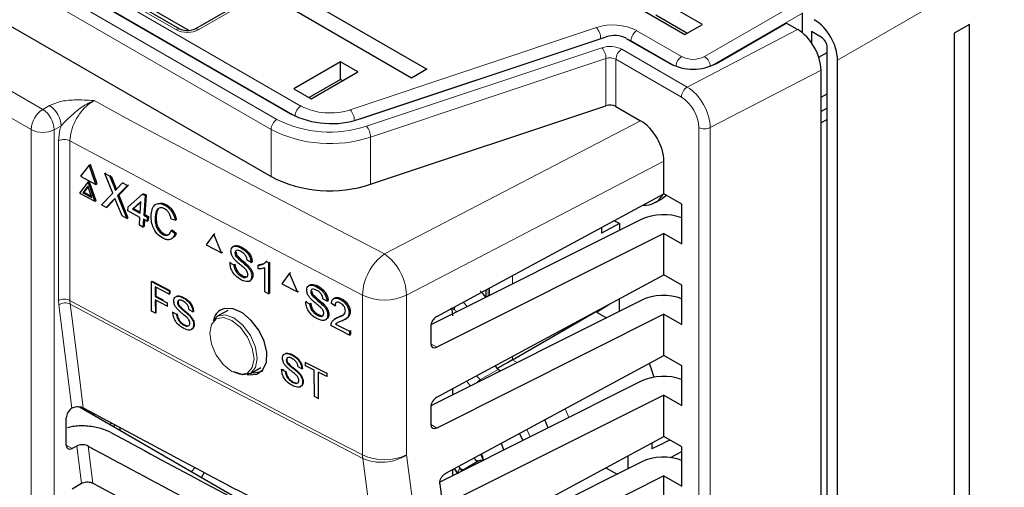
# Paper-space layout 'Blatt4' of a CAD drawing. Header units: millimetres. Extents: x 5 to 418, y 2 to 292.
# Tile 39 of 77: x 106 to 135, y 166 to 180. Entities that reach past the tile are written whole.
import ezdxf

# ---------------------------------------------------------------- set-up
doc = ezdxf.new("R2010")
doc.units = ezdxf.units.MM

psp = doc.layouts.new('Blatt4')

# ---------------------------------------------------------------- linework, layer by layer
at = {"color": 7, "linetype": 'Continuous', "lineweight": 25}
for p, q in [((80.945, 196.341), (113.793, 177.377)), ((80.468, 194.371), (113.21, 175.469)), ((110.446, 179.939), (87.995, 192.899)), ((110.731, 179.893), (88.769, 192.572)), ((116.554, 183.204), (110.897, 179.939)), ((114.043, 180.973), (117.932, 178.728)), ((117.464, 178.458), (113.575, 180.703)), ((126.29, 180.083), (124.875, 180.899)), ((124.345, 180.593), (125.759, 179.777)), ((129.321, 179.826), (129.33, 180.43)), ((125.822, 179.813), (124.875, 180.359)), ((125.759, 179.777), (126.29, 180.083)), ((126.714, 178.899), (128.835, 180.124)), ((129.179, 179.925), (128.835, 180.124)), ((134.386, 180.082), (133.926, 179.817)), ((134.386, 94.754), (134.386, 180.082)), ((129.896, 179.695), (129.595, 179.868)), ((129.595, 179.868), (129.595, 179.528)), ((133.926, 179.817), (133.926, 94.489)), ((115.906, 177.217), (123.376, 179.707)), ((123.98, 179.661), (125.3, 178.899)), ((129.818, 179.09), (130.073, 179.227)), ((130.073, 91.161), (130.073, 179.389)), ((115.312, 178.95), (113.898, 178.134)), ((115.842, 178.644), (115.312, 178.95)), ((115.312, 178.41), (115.312, 178.95)), ((130.391, 91.223), (130.391, 179.001)), ((114.428, 177.827), (115.842, 178.644)), ((117.932, 178.728), (117.464, 178.458)), ((129.887, 90.932), (129.887, 178.7)), ((115.312, 178.41), (114.365, 177.864)), ((115.374, 178.374), (115.312, 178.41)), ((113.898, 178.134), (114.428, 177.827)), ((129.887, 177.875), (130.073, 177.983)), ((116.227, 175.24), (123.366, 177.619)), ((123.668, 177.596), (124.415, 177.164)), ((130.073, 177.545), (129.887, 177.445)), ((130.073, 177.204), (129.887, 177.097)), ((125.123, 174.945), (125.123, 175.939)), ((107.695, 175.82), (107.432, 175.479)), ((107.695, 175.82), (107.729, 175.838)), ((107.898, 175.229), (107.695, 175.82)), ((107.932, 175.247), (107.729, 175.838)), ((107.662, 175.312), (107.4, 174.97)), ((107.432, 175.479), (107.898, 175.229)), ((107.662, 175.312), (107.696, 175.33)), ((107.865, 174.721), (107.662, 175.312)), ((107.899, 174.739), (107.696, 175.33)), ((108.17, 175.566), (108.203, 175.583)), ((108.41, 174.972), (108.17, 175.566)), ((108.17, 175.566), (108.313, 175.489)), ((108.313, 175.489), (108.346, 175.506)), ((108.313, 175.489), (108.445, 175.163)), ((108.356, 175.484), (108.479, 175.181)), ((108.706, 175.279), (108.738, 175.296)), ((107.654, 175.185), (107.499, 174.983)), ((107.499, 174.983), (107.533, 175.001)), ((107.66, 175.166), (107.533, 175.001)), ((107.533, 175.001), (107.759, 174.879)), ((107.774, 174.835), (107.654, 175.185)), ((107.898, 175.229), (107.932, 175.247)), ((108.543, 175.11), (108.706, 175.279)), ((108.851, 175.201), (108.554, 174.893)), ((108.872, 175.205), (108.588, 174.911)), ((108.706, 175.279), (108.851, 175.201)), ((108.851, 175.201), (108.884, 175.218)), ((107.4, 174.97), (107.865, 174.721)), ((107.499, 174.983), (107.774, 174.835)), ((107.865, 174.721), (107.899, 174.739)), ((108.064, 174.614), (108.41, 174.972)), ((108.43, 174.765), (108.21, 174.536)), ((108.464, 174.783), (108.243, 174.554)), ((108.479, 174.799), (108.464, 174.783)), ((108.689, 174.28), (108.505, 174.734)), ((108.554, 174.893), (108.588, 174.911)), ((108.554, 174.893), (108.832, 174.203)), ((108.588, 174.911), (108.866, 174.221)), ((108.872, 174.557), (109.31, 174.942)), ((109.262, 174.711), (109.005, 174.485)), ((109.261, 174.698), (109.039, 174.503)), ((109.239, 174.36), (109.262, 174.711)), ((109.31, 174.942), (109.344, 174.96)), ((109.31, 174.942), (109.386, 174.902)), ((109.386, 174.902), (109.347, 174.302)), ((109.362, 174.95), (109.419, 174.92)), ((109.419, 174.92), (109.381, 174.32)), ((109.386, 174.902), (109.419, 174.92)), ((118.236, 171.233), (125.123, 174.945)), ((124.866, 174.688), (125.079, 174.811)), ((125.668, 174.63), (125.123, 174.945)), ((108.21, 174.536), (108.064, 174.614)), ((108.21, 174.536), (108.243, 174.554)), ((108.864, 174.432), (108.872, 174.557)), ((109.231, 174.235), (108.864, 174.432)), ((109.005, 174.485), (109.039, 174.503)), ((109.005, 174.485), (109.239, 174.36)), ((109.039, 174.503), (109.241, 174.395)), ((109.992, 174.603), (110.026, 174.621)), ((125.668, 173.434), (125.668, 174.63)), ((108.832, 174.203), (108.689, 174.28)), ((108.832, 174.203), (108.866, 174.221)), ((109.216, 173.997), (109.231, 174.235)), ((109.339, 174.177), (109.324, 173.939)), ((109.447, 174.119), (109.339, 174.177)), ((109.347, 174.302), (109.381, 174.32)), ((109.347, 174.302), (109.455, 174.244)), ((109.371, 174.16), (109.358, 173.957)), ((109.381, 174.32), (109.489, 174.262)), ((109.455, 174.244), (109.447, 174.119)), ((109.447, 174.119), (109.481, 174.137)), ((109.455, 174.244), (109.489, 174.262)), ((109.489, 174.262), (109.481, 174.137)), ((109.691, 174.255), (109.725, 174.273)), ((110.299, 174.146), (110.178, 174.18)), ((110.299, 174.146), (110.332, 174.163)), ((124.454, 174.177), (118.057, 170.974)), ((123.773, 174.044), (123.618, 174.134)), ((109.324, 173.939), (109.216, 173.997)), ((109.324, 173.939), (109.358, 173.957)), ((110.178, 173.838), (110.212, 173.856)), ((110.178, 173.838), (110.295, 173.742)), ((110.212, 173.856), (110.329, 173.76)), ((123.773, 174.044), (123.234, 173.754)), ((123.234, 173.927), (123.234, 173.754)), ((123.773, 174.044), (123.773, 173.836)), ((109.926, 173.72), (109.96, 173.738)), ((110.295, 173.742), (110.329, 173.76)), ((111.475, 173.727), (111.24, 173.402)), ((111.475, 173.727), (111.508, 173.749)), ((111.709, 173.155), (111.475, 173.727)), ((125.123, 173.749), (118.236, 170.301)), ((125.123, 172.495), (125.123, 173.749)), ((125.123, 173.749), (125.668, 173.434)), ((111.24, 173.402), (111.709, 173.155)), ((112.084, 173.365), (112.048, 173.341)), ((112.288, 173.312), (112.32, 173.333)), ((111.709, 173.155), (111.742, 173.176)), ((112.113, 173.156), (112.145, 173.176)), ((112.143, 173.057), (112.176, 173.078)), ((112.603, 172.87), (112.483, 172.933)), ((113.056, 172.896), (113.09, 172.918)), ((111.96, 172.859), (111.993, 172.879)), ((111.96, 172.859), (112.08, 172.795)), ((112.08, 172.795), (112.112, 172.816)), ((112.477, 172.755), (112.51, 172.776)), ((112.603, 172.87), (112.636, 172.89)), ((112.821, 172.785), (112.854, 172.806)), ((112.821, 172.674), (112.821, 172.785)), ((112.855, 172.806), (112.99, 172.837)), ((113.017, 171.978), (113.017, 172.709)), ((113.056, 172.896), (113.126, 172.859)), ((113.126, 172.859), (113.16, 172.881)), ((113.126, 172.859), (113.126, 171.92)), ((113.16, 172.881), (113.16, 171.942)), ((109.582, 172.293), (109.599, 172.303)), ((109.599, 172.303), (110.139, 172.018)), ((112.311, 172.445), (112.343, 172.466)), ((112.556, 172.305), (112.593, 172.328)), ((112.625, 172.451), (112.658, 172.471)), ((113.77, 172.546), (113.534, 172.219)), ((113.77, 172.546), (113.803, 172.567)), ((114.007, 171.974), (113.77, 172.546)), ((118.236, 168.784), (125.123, 172.495)), ((125.668, 172.18), (125.123, 172.495)), ((109.584, 171.394), (109.582, 172.293)), ((109.582, 172.293), (110.122, 172.007)), ((110.122, 171.904), (109.697, 172.129)), ((109.697, 172.129), (109.697, 171.841)), ((109.714, 172.12), (109.714, 171.851)), ((110.122, 172.007), (110.139, 172.018)), ((110.122, 172.007), (110.122, 171.904)), ((110.139, 172.018), (110.139, 171.914)), ((113.534, 172.219), (114.007, 171.974)), ((114.383, 172.185), (114.346, 172.161)), ((114.588, 172.133), (114.62, 172.154)), ((119.718, 172.032), (119.718, 171.812)), ((125.668, 170.984), (125.668, 172.18)), ((109.697, 171.841), (109.714, 171.851)), ((109.697, 171.841), (110.061, 171.648)), ((110.061, 171.545), (109.698, 171.737)), ((109.698, 171.737), (109.699, 171.334)), ((109.714, 171.851), (109.936, 171.734)), ((109.715, 171.728), (109.716, 171.344)), ((110.122, 171.904), (110.139, 171.914)), ((110.538, 171.799), (110.555, 171.809)), ((113.126, 171.92), (113.017, 171.978)), ((113.126, 171.92), (113.16, 171.942)), ((114.007, 171.974), (114.039, 171.995)), ((114.412, 171.976), (114.444, 171.997)), ((114.443, 171.877), (114.475, 171.898)), ((114.905, 171.692), (114.785, 171.755)), ((114.905, 171.692), (114.938, 171.713)), ((115.136, 171.79), (115.099, 171.767)), ((115.311, 171.746), (115.344, 171.767)), ((124.454, 171.727), (118.057, 168.525)), ((123.773, 171.387), (123.773, 171.768)), ((110.061, 171.648), (110.078, 171.659)), ((110.061, 171.648), (110.061, 171.545)), ((110.061, 171.545), (110.078, 171.555)), ((110.372, 171.649), (110.389, 171.66)), ((110.401, 171.554), (110.418, 171.565)), ((110.839, 171.375), (110.725, 171.435)), ((111.895, 171.416), (111.583, 171.236)), ((114.258, 171.678), (114.291, 171.699)), ((114.258, 171.678), (114.379, 171.616)), ((114.379, 171.616), (114.411, 171.637)), ((114.779, 171.577), (114.811, 171.598)), ((115.147, 171.555), (115.037, 171.624)), ((115.147, 171.555), (115.179, 171.576)), ((120.529, 169.919), (123.168, 171.442)), ((123.078, 171.362), (123.481, 171.61)), ((109.699, 171.334), (109.584, 171.394)), ((109.699, 171.334), (109.716, 171.344)), ((110.227, 171.365), (110.244, 171.375)), ((110.227, 171.365), (110.342, 171.304)), ((110.342, 171.304), (110.358, 171.315)), ((110.72, 171.265), (110.737, 171.276)), ((110.839, 171.375), (110.856, 171.386)), ((111.456, 171.11), (111.583, 171.236)), ((114.611, 171.267), (114.643, 171.287)), ((114.859, 171.127), (114.895, 171.15)), ((114.927, 171.273), (114.96, 171.294)), ((115.165, 171.171), (115.128, 171.148)), ((115.235, 171.198), (115.267, 171.219)), ((115.268, 171.22), (115.413, 171.293)), ((115.463, 171.15), (115.5, 171.174)), ((115.574, 171.351), (115.608, 171.372)), ((125.123, 171.299), (118.236, 167.851)), ((123.078, 171.362), (123.378, 171.189)), ((125.123, 170.046), (125.123, 171.299)), ((125.123, 171.299), (125.668, 170.984)), ((110.562, 170.969), (110.578, 170.98)), ((110.861, 170.974), (110.878, 170.984)), ((115.585, 170.665), (115.026, 170.955)), ((115.167, 171.003), (115.199, 171.023)), ((115.167, 171.003), (115.585, 170.785)), ((118.053, 170.934), (118.053, 170.41)), ((115.585, 170.785), (115.619, 170.807)), ((115.585, 170.785), (115.585, 170.665)), ((115.585, 170.665), (115.619, 170.687)), ((115.619, 170.807), (115.619, 170.687)), ((113.67, 169.912), (113.687, 169.923)), ((113.836, 170.065), (113.853, 170.076)), ((118.507, 166.48), (125.123, 170.046)), ((125.668, 169.731), (125.123, 170.046)), ((112.583, 169.504), (112.895, 169.684)), ((113.527, 169.624), (113.544, 169.635)), ((113.527, 169.624), (113.642, 169.565)), ((113.544, 169.635), (113.592, 169.61)), ((113.7, 169.817), (113.717, 169.828)), ((114.142, 169.645), (114.027, 169.704)), ((114.142, 169.645), (114.158, 169.655)), ((114.255, 169.841), (114.271, 169.851)), ((114.255, 169.841), (114.895, 169.515)), ((114.256, 169.737), (114.255, 169.841)), ((114.518, 169.603), (114.256, 169.737)), ((120.157, 169.576), (120.099, 169.628)), ((125.668, 168.535), (125.668, 169.731)), ((113.642, 169.565), (113.659, 169.576)), ((114.023, 169.533), (114.039, 169.543)), ((114.526, 168.805), (114.518, 169.603)), ((114.896, 169.411), (114.633, 169.545)), ((114.633, 169.545), (114.641, 168.747)), ((114.895, 169.515), (114.911, 169.526)), ((114.895, 169.515), (114.896, 169.411)), ((114.896, 169.411), (114.912, 169.422)), ((113.866, 169.233), (113.883, 169.243)), ((114.167, 169.243), (114.183, 169.253)), ((124.454, 169.278), (118.327, 166.21)), ((118.724, 168.859), (118.724, 169.046)), ((114.641, 168.747), (114.526, 168.805)), ((114.641, 168.747), (114.657, 168.757)), ((125.123, 168.849), (118.573, 165.57)), ((125.123, 167.596), (125.123, 168.849)), ((125.123, 168.849), (125.668, 168.535)), ((107.168, 168.457), (107.175, 168.46)), ((107.394, 168.497), (113.565, 164.934)), ((118.053, 168.485), (118.053, 167.96)), ((106.998, 167.334), (106.998, 168.158)), ((107.772, 168.323), (107.772, 168.278)), ((107.85, 168.281), (107.808, 168.257)), ((108.38, 167.996), (108.321, 167.961)), ((108.49, 167.937), (108.427, 167.9)), ((108.621, 167.867), (108.621, 167.788)), ((121.616, 167.857), (121.516, 168.102)), ((118.807, 164.192), (125.123, 167.596)), ((120.747, 167.688), (120.839, 167.468)), ((125.668, 167.281), (125.123, 167.596)), ((107.314, 167.304), (107.175, 167.229)), ((120.184, 167.384), (120.271, 167.184)), ((124.753, 167.397), (124.753, 167.217)), ((125.668, 166.085), (125.668, 167.281)), ((124.033, 167.009), (124.033, 166.618)), ((125.321, 166.954), (125.668, 167.141)), ((110.903, 166.65), (110.795, 166.533)), ((124.454, 166.828), (118.626, 163.911)), ((118.929, 166.642), (118.893, 166.688)), ((119.513, 166.86), (119.09, 166.616)), ((123.364, 166.648), (123.703, 166.452)), ((111.182, 166.503), (111.1, 166.357)), ((118.724, 166.409), (118.724, 166.597)), ((118.765, 166.619), (118.879, 166.465)), ((118.866, 166.48), (118.779, 166.604)), ((125.123, 166.4), (118.874, 163.271)), ((125.123, 160.247), (125.123, 166.4)), ((125.123, 166.4), (125.668, 166.085)), ((107.175, 166.011), (107.457, 166.174)), ((118.325, 166.155), (118.391, 165.653))]:
    psp.add_line(p, q, dxfattribs=at)
at = {"color": 7, "linetype": 'Continuous', "lineweight": 18}
for p, q in [((80.644, 196.106), (113.387, 177.204)), ((113.21, 176.898), (80.468, 195.799)), ((83.999, 190.373), (106.285, 177.507)), ((105.931, 176.895), (83.645, 189.76)), ((98.614, 186.557), (114.114, 177.61)), ((110.321, 179.926), (98.724, 186.621)), ((113.937, 177.307), (98.435, 186.257)), ((139.368, 184.184), (130.391, 179.001)), ((126.352, 179.108), (134.661, 183.904)), ((116.679, 183.192), (111.022, 179.926)), ((129.33, 180.422), (126.578, 178.833)), ((115.609, 177.496), (123.08, 179.986)), ((124.3, 179.893), (125.661, 179.108)), ((125.83, 178.185), (129.179, 179.925)), ((123.205, 179.661), (115.734, 177.171)), ((123.205, 179.661), (123.205, 179.649)), ((125.436, 178.833), (124.124, 179.591)), ((124.124, 179.591), (124.124, 179.578)), ((116.102, 176.998), (123.241, 179.377)), ((123.844, 179.331), (125.83, 178.185)), ((123.366, 179.048), (116.227, 176.668)), ((123.366, 177.619), (123.366, 179.048)), ((123.668, 179.025), (123.668, 177.596)), ((125.653, 177.879), (123.668, 179.025)), ((129.887, 178.7), (126.528, 176.954)), ((106.285, 177.507), (106.493, 177.624)), ((113.976, 177.286), (113.937, 177.307)), ((113.937, 177.307), (113.937, 177.303)), ((115.734, 177.171), (115.68, 177.154)), ((115.734, 177.171), (115.734, 177.167)), ((116.647, 173.127), (124.415, 177.164)), ((105.931, 142.736), (105.931, 176.895)), ((106.841, 177.008), (106.632, 176.891)), ((106.632, 176.891), (106.632, 142.732)), ((113.21, 175.469), (113.21, 176.898)), ((126.184, 89.384), (126.184, 176.96)), ((126.528, 176.954), (126.528, 89.379)), ((106.766, 171.713), (106.766, 176.558)), ((107.11, 176.559), (107.11, 171.714)), ((116.227, 176.668), (116.227, 175.24)), ((125.123, 175.939), (117.316, 171.881)), ((108.445, 175.163), (108.479, 175.181)), ((108.43, 174.765), (108.464, 174.783)), ((120.529, 172.469), (120.529, 172.212)), ((119.791, 172.072), (119.791, 171.843)), ((119.829, 171.861), (119.829, 172.092)), ((106.774, 171.582), (106.766, 171.713)), ((107.11, 171.714), (107.117, 171.609)), ((115.981, 167.035), (115.981, 171.879)), ((117.316, 171.881), (117.316, 167.036)), ((107.168, 168.457), (106.774, 171.582)), ((118.767, 171.432), (118.689, 171.478)), ((118.053, 170.406), (118.236, 170.301)), ((120.529, 170.02), (120.529, 169.919)), ((120.529, 169.919), (120.674, 169.835)), ((120.099, 169.628), (119.557, 169.317)), ((119.557, 169.317), (119.586, 169.29)), ((118.053, 167.957), (118.236, 167.851)), ((106.998, 167.331), (107.175, 167.229)), ((107.457, 166.174), (107.314, 167.304)), ((107.661, 167.303), (107.803, 166.179)), ((118.877, 166.501), (118.929, 166.642))]:
    psp.add_line(p, q, dxfattribs=at)
at = {"color": 7, "linetype": 'Continuous', "lineweight": 18, "flags": 128}
for points in [[(123.35, 179.698), (123.317, 179.691), (123.205, 179.661)], [(124.124, 179.591), (124.029, 179.637), (124.004, 179.647)], [(107.84, 177.772), (108.93, 177.185), (110.023, 176.599), (111.12, 176.016), (112.219, 175.434), (113.322, 174.855), (114.427, 174.277), (115.536, 173.701), (116.647, 173.127)], [(115.981, 171.879), (114.862, 172.458), (113.745, 173.038), (112.632, 173.62), (111.521, 174.204), (110.414, 174.79), (109.31, 175.378), (108.208, 175.967), (107.11, 176.559)], [(107.11, 171.714), (108.208, 171.123), (109.31, 170.533), (110.414, 169.945), (111.521, 169.359), (112.632, 168.775), (113.745, 168.193), (114.862, 167.613), (115.981, 167.035)], [(107.117, 171.609), (107.164, 171.231), (107.355, 169.719), (107.514, 168.462)], [(115.987, 166.93), (114.868, 167.508), (113.751, 168.088), (112.638, 168.67), (111.528, 169.254), (110.42, 169.84), (109.316, 170.428), (108.215, 171.018), (107.117, 171.609)], [(112.021, 169.561), (112.277, 169.472), (112.494, 169.514), (112.64, 169.681), (112.691, 169.947), (112.64, 170.273), (112.494, 170.608), (112.277, 170.901), (112.021, 171.108), (111.764, 171.197), (111.547, 171.155), (111.402, 170.987), (111.351, 170.721), (111.402, 170.395), (111.547, 170.061), (111.764, 169.767), (112.021, 169.561)], [(111.583, 171.236), (111.583, 171.236), (111.812, 171.281), (112.083, 171.187), (112.354, 170.968), (112.583, 170.659), (112.736, 170.305), (112.79, 169.962), (112.736, 169.681), (112.583, 169.504), (112.583, 169.504)], [(122.123, 168.429), (122.216, 168.215), (122.235, 168.167)], [(120.968, 167.806), (120.969, 167.805), (121.063, 167.58)], [(119.528, 139.879), (119.329, 141.394), (118.536, 147.456), (115.987, 166.93)], [(117.316, 167.036), (119.087, 153.506), (120.856, 139.986)]]:
    psp.add_lwpolyline(points, dxfattribs=at)
at = {"color": 7, "linetype": 'Continuous', "lineweight": 25, "flags": 128}
for points in [[(125.198, 174.902), (125.122, 174.838), (125.079, 174.811)], [(112.485, 169.477), (112.535, 169.46), (112.779, 169.483), (112.963, 169.617), (113.068, 169.848), (113.081, 170.148), (113.001, 170.484), (112.838, 170.818), (112.609, 171.114), (112.34, 171.337), (112.061, 171.462), (111.805, 171.475), (111.669, 171.425), (111.669, 171.425)], [(124.671, 169.802), (124.725, 169.674), (124.821, 169.393)], [(112.583, 169.504), (112.354, 169.46), (112.083, 169.554)], [(112.637, 169.535), (112.699, 169.526), (112.95, 169.572)], [(119.388, 166.907), (119.375, 166.926), (119.365, 166.942)], [(119.009, 166.552), (118.987, 166.575), (118.929, 166.642)]]:
    psp.add_lwpolyline(points, dxfattribs=at)
at = {"color": 7, "linetype": 'Continuous', "lineweight": 18}
for centre, radius, start, end in [((123.579, 178.482), 1.585, 62.9388, 108.3688), ((110.394, 179.823), 0.127, 66.7933, 125.4689), ((110.671, 180.603), 0.762, 242.6098, 297.3901), ((110.949, 179.831), 0.12, 52.7224, 115.8559), ((122.686, 179.648), 0.519, 1.3813, 40.6253), ((124.508, 179.569), 0.385, 122.6491, 176.773), ((123.488, 178.633), 0.784, 62.9382, 108.3695), ((122.847, 179.039), 0.519, 0.9527, 40.642), ((124.051, 179.007), 0.384, 122.6033, 177.3967), ((123.489, 178.676), 0.392, 62.9393, 108.3682), ((125.871, 178.782), 0.387, 122.7383, 175.1496), ((126.007, 179.775), 0.751, 242.6096, 297.3904), ((126.143, 178.782), 0.387, 4.8518, 57.2605), ((126.037, 177.861), 0.384, 122.6033, 177.3967), ((106.699, 176.86), 0.768, 122.6052, 177.3953), ((105.852, 176.858), 0.78, 2.4785, 56.3613), ((106.061, 176.974), 0.78, 2.4785, 56.3615), ((114.322, 177.286), 0.385, 122.6499, 176.7712), ((114.997, 179.339), 1.941, 242.938, 288.3696), ((115.215, 177.158), 0.519, 1.3777, 40.6269), ((113.594, 176.88), 0.384, 122.6039, 177.3951), ((114.991, 180.345), 3.527, 242.9384, 288.3692), ((106.285, 177.579), 0.77, 242.6568, 296.7662), ((114.993, 180.388), 3.919, 242.9386, 288.3691), ((115.709, 176.66), 0.519, 0.9527, 40.642), ((126.361, 177.304), 0.387, 242.7381, 295.5294), ((106.939, 176.212), 0.387, 63.8368, 116.6784), ((117.599, 171.817), 1.619, 126.0266, 177.8011), ((115.706, 171.818), 1.612, 2.2322, 54.2589), ((106.939, 171.367), 0.387, 63.8368, 116.6784), ((116.647, 173.292), 1.562, 244.7797, 295.3753), ((106.969, 171.293), 0.349, 65.0939, 124.1364), ((119.087, 171.427), 0.32, 161.3827, 178.9372), ((119.833, 168.871), 0.524, 121.8135, 138.8723), ((116.647, 168.447), 1.562, 244.7797, 295.3753), ((116.88, 167.033), 0.898, 179.8805, 186.5579), ((116.553, 168.222), 1.41, 246.3588, 302.7874)]:
    psp.add_arc(centre, radius, start, end, dxfattribs=at)
at = {"color": 7, "linetype": 'Continuous', "lineweight": 25}
for centre, radius, start, end in [((128.856, 178.931), 1.537, 2.605, 57.395), ((123.623, 178.963), 0.784, 62.9382, 108.3695), ((126.007, 180.264), 1.537, 242.6099, 297.3902), ((115.041, 179.82), 2.743, 242.9384, 288.3692), ((123.489, 177.247), 0.392, 62.9393, 108.3682), ((114.993, 178.959), 3.919, 242.9386, 288.3691), ((124.55, 175.235), 0.629, 265.1711, 331.473), ((118.609, 166.646), 1.068, 12.3312, 23.0875), ((119.482, 166.959), 0.107, 209.0184, 282.1923), ((119.563, 166.755), 0.116, 61.4498, 115.291)]:
    psp.add_arc(centre, radius, start, end, dxfattribs=at)
for centre, major_axis, ratio, start_param, end_param in [((129.179, 179.109), (-0.501, 0.866), 0.577381, 3.925701, 5.496497), ((129.896, 179.491), (-0.125, 0.217), 0.577557, 3.927224, 5.497716), ((124.415, 176.348), (-0.501, 0.866), 0.577381, 3.925701, 5.496497), ((125.123, 173.749), (1, -0.015), 0.567125, 1.002162, 2.312261), ((119.484, 171.642), (-0.25, 0.433), 0.577557, 4.773147, 5.313731), ((125.123, 171.299), (1, -0.015), 0.567125, 1.002162, 2.312261), ((118.37, 171.454), (-0.25, 0.433), 0.577557, 3.927224, 4.460624), ((118.239, 171.031), (0.135, 0.21), 0.606761, 0.83184, 2.385183), ((118.239, 170.507), (0.135, 0.21), 0.606761, 2.385183, 3.938526), ((120.182, 169.718), (0.5, 0.289), 0.00007, 0.802811, 1.79442), ((120.191, 169.969), (-0.25, 0.433), 0.577517, 1.788429, 2.094297), ((125.123, 168.849), (1, -0.015), 0.567125, 1.002162, 2.312261), ((118.239, 168.581), (0.135, 0.21), 0.606761, 0.83184, 2.385183), ((107.178, 168.258), (0.128, 0.215), 0.587369, 0.847258, 2.36515), ((449.628, 386.573), (500.587, 7.703), 0.587275, 3.950946, 3.967413), ((118.239, 168.057), (0.135, 0.21), 0.606761, 2.385183, 3.938526), ((447.98, 370.154), (497.046, -7.384), 0.567125, 3.968584, 3.983526), ((107.178, 167.435), (0.128, 0.215), 0.587369, 2.36515, 3.918493), ((447.978, 370.154), (498.055, -7.399), 0.567125, 3.968582, 3.985126), ((120.679, 164.902), (5.152, 2.774), 0.030727, 0.434546, 0.642515), ((125.123, 166.4), (1, -0.015), 0.567125, 1.002162, 2.312261), ((449.627, 384.123), (500.185, 7.697), 0.587275, 3.950986, 3.967453)]:
    psp.add_ellipse(centre, major_axis=major_axis, ratio=ratio, start_param=start_param, end_param=end_param, dxfattribs=at)
at = {"color": 7, "linetype": 'Continuous', "lineweight": 18}
for centre, major_axis, ratio, start_param, end_param in [((125.83, 177.368), (-0.491, 0.872), 0.569789, 3.932767, 5.503564), ((125.653, 177.266), (-0.376, 0.65), 0.577381, 3.925701, 5.496497), ((118.767, 171.228), (-0.125, 0.217), 0.577557, 5.050987, 5.497716), ((118.944, 171.33), (-0.25, 0.433), 0.567307, 4.837246, 5.22071), ((119.651, 169.66), (-0.251, 0.433), 0.586553, 1.75425, 2.093184), ((119.474, 169.558), (-0.375, 0.65), 0.577517, 1.679818, 1.933112)]:
    psp.add_ellipse(centre, major_axis=major_axis, ratio=ratio, start_param=start_param, end_param=end_param, dxfattribs=at)
at = {"color": 7, "linetype": 'Continuous', "lineweight": 25}
for points, knots in [([(110.897, 179.939), (110.881, 179.931), (110.848, 179.914), (110.768, 179.894), (110.673, 179.886), (110.573, 179.893), (110.492, 179.915), (110.459, 179.932), (110.446, 179.939)], [0, 0, 0, 0, 0.154229, 0.316592, 0.494487, 0.681412, 0.866641, 1, 1, 1, 1]), ([(108.445, 175.163), (108.453, 175.142), (108.465, 175.112), (108.479, 175.072), (108.481, 175.055), (108.482, 175.047)], [0, 0, 0, 0, 0.561286, 0.781691, 1, 1, 1, 1]), ([(108.479, 175.181), (108.487, 175.16), (108.498, 175.129), (108.511, 175.095), (108.513, 175.083), (108.514, 175.08)], [0, 0, 0, 0, 0.64272, 0.8952562, 1, 1, 1, 1]), ([(108.482, 175.047), (108.494, 175.059), (108.514, 175.08), (108.534, 175.101), (108.543, 175.11)], [0, 0, 0, 0, 0.559986, 1, 1, 1, 1]), ([(108.474, 174.811), (108.466, 174.802), (108.451, 174.787), (108.437, 174.772), (108.43, 174.765)], [0, 0, 0, 0, 0.559955, 1, 1, 1, 1]), ([(108.505, 174.734), (108.5, 174.748), (108.489, 174.774), (108.479, 174.8), (108.474, 174.811)], [0, 0, 0, 0, 0.560014, 1, 1, 1, 1]), ([(109.572, 174.318), (109.581, 174.386), (109.599, 174.522), (109.704, 174.644), (109.848, 174.664), (109.944, 174.623), (109.992, 174.603)], [0, 0, 0, 0, 0.280489, 0.559567, 0.779614, 1, 1, 1, 1]), ([(109.979, 174.494), (109.949, 174.507), (109.889, 174.534), (109.806, 174.525), (109.717, 174.449), (109.701, 174.335), (109.691, 174.255)], [0, 0, 0, 0, 0.187219, 0.373908, 0.560726, 1, 1, 1, 1]), ([(109.79, 174.491), (109.788, 174.489), (109.737, 174.448), (109.731, 174.359), (109.725, 174.273)], [0, 0, 0, 0, 0.04547, 1, 1, 1, 1]), ([(109.808, 174.658), (109.833, 174.664), (109.899, 174.68), (109.977, 174.644), (110.026, 174.621)], [0, 0, 0, 0, 0.372025, 1, 1, 1, 1]), ([(110.178, 174.18), (110.17, 174.215), (110.156, 174.286), (110.108, 174.383), (110.044, 174.454), (110.001, 174.48), (109.979, 174.494)], [0, 0, 0, 0, 0.280545, 0.559742, 0.779657, 1, 1, 1, 1]), ([(109.992, 174.603), (110.033, 174.577), (110.115, 174.526), (110.212, 174.401), (110.273, 174.269), (110.29, 174.187), (110.299, 174.146)], [0, 0, 0, 0, 0.280079, 0.559445, 0.779538, 1, 1, 1, 1]), ([(110.026, 174.621), (110.067, 174.595), (110.149, 174.544), (110.246, 174.419), (110.307, 174.287), (110.324, 174.205), (110.332, 174.163)], [0, 0, 0, 0, 0.280084, 0.559442, 0.779558, 1, 1, 1, 1]), ([(109.93, 173.602), (109.867, 173.641), (109.742, 173.719), (109.618, 173.939), (109.571, 174.143), (109.572, 174.26), (109.572, 174.318)], [0, 0, 0, 0, 0.279955, 0.5580939, 0.778908, 1, 1, 1, 1]), ([(109.691, 174.255), (109.69, 174.202), (109.688, 174.095), (109.728, 173.928), (109.82, 173.792), (109.891, 173.744), (109.926, 173.72)], [0, 0, 0, 0, 0.28125, 0.560715, 0.780133, 1, 1, 1, 1]), ([(109.725, 174.273), (109.724, 174.219), (109.722, 174.113), (109.762, 173.946), (109.854, 173.81), (109.925, 173.762), (109.96, 173.738)], [0, 0, 0, 0, 0.281248, 0.560711, 0.780139, 1, 1, 1, 1]), ([(109.926, 173.72), (109.959, 173.707), (110.024, 173.679), (110.128, 173.709), (110.159, 173.789), (110.178, 173.838)], [0, 0, 0, 0, 0.280706, 0.560889, 1, 1, 1, 1]), ([(110.295, 173.742), (110.278, 173.7), (110.244, 173.615), (110.148, 173.554), (110.037, 173.553), (109.966, 173.586), (109.93, 173.602)], [0, 0, 0, 0, 0.280243, 0.55955, 0.779589, 1, 1, 1, 1]), ([(109.96, 173.738), (109.993, 173.723), (110.054, 173.696), (110.102, 173.717), (110.123, 173.727)], [0, 0, 0, 0, 0.553104, 1, 1, 1, 1]), ([(110.329, 173.76), (110.315, 173.713), (110.298, 173.659), (110.259, 173.636), (110.253, 173.633)], [0, 0, 0, 0, 0.865819, 1, 1, 1, 1]), ([(111.993, 173.21), (111.995, 173.238), (112.001, 173.293), (112.044, 173.346), (112.136, 173.376), (112.225, 173.339), (112.288, 173.312)], [0, 0, 0, 0, 0.187013, 0.374122, 0.561141, 1, 1, 1, 1]), ([(112.118, 172.941), (112.099, 172.963), (112.061, 173.007), (112.006, 173.102), (111.998, 173.169), (111.993, 173.21)], [0, 0, 0, 0, 0.281433, 0.56224, 1, 1, 1, 1]), ([(112.086, 173.364), (112.104, 173.372), (112.169, 173.401), (112.258, 173.362), (112.321, 173.334)], [0, 0, 0, 0, 0.2794888, 1, 1, 1, 1]), ([(112.293, 173.201), (112.269, 173.213), (112.223, 173.235), (112.162, 173.241), (112.12, 173.212), (112.115, 173.175), (112.113, 173.156)], [0, 0, 0, 0, 0.281294, 0.560834, 0.780678, 1, 1, 1, 1]), ([(112.288, 173.312), (112.33, 173.287), (112.414, 173.237), (112.523, 173.121), (112.589, 172.986), (112.599, 172.908), (112.603, 172.87)], [0, 0, 0, 0, 0.280789, 0.56014, 0.779866, 1, 1, 1, 1]), ([(112.483, 172.933), (112.479, 172.963), (112.47, 173.024), (112.401, 173.137), (112.334, 173.177), (112.293, 173.201)], [0, 0, 0, 0, 0.281119, 0.560295, 1, 1, 1, 1]), ([(112.321, 173.334), (112.364, 173.308), (112.448, 173.258), (112.557, 173.142), (112.623, 173.007), (112.632, 172.93), (112.637, 172.891)], [0, 0, 0, 0, 0.280792, 0.560142, 0.779866, 1, 1, 1, 1]), ([(112.113, 173.156), (112.114, 173.138), (112.117, 173.105), (112.135, 173.072), (112.143, 173.057)], [0, 0, 0, 0, 0.5596461, 1, 1, 1, 1]), ([(112.414, 172.682), (112.381, 172.711), (112.325, 172.76), (112.247, 172.823), (112.181, 172.878), (112.139, 172.92), (112.118, 172.941)], [0, 0, 0, 0, 0.339939, 0.560024, 0.780073, 1, 1, 1, 1]), ([(112.143, 173.057), (112.205, 172.999), (112.315, 172.895), (112.428, 172.798), (112.477, 172.755)], [0, 0, 0, 0, 0.558385, 1, 1, 1, 1]), ([(112.146, 173.177), (112.148, 173.159), (112.15, 173.126), (112.169, 173.093), (112.177, 173.078)], [0, 0, 0, 0, 0.559641, 1, 1, 1, 1]), ([(112.177, 173.078), (112.238, 173.02), (112.348, 172.916), (112.461, 172.819), (112.511, 172.776)], [0, 0, 0, 0, 0.5583836, 1, 1, 1, 1]), ([(112.316, 172.334), (112.267, 172.363), (112.168, 172.421), (112.043, 172.565), (111.973, 172.723), (111.964, 172.813), (111.96, 172.859)], [0, 0, 0, 0, 0.280817, 0.559568, 0.779628, 1, 1, 1, 1]), ([(112.08, 172.795), (112.085, 172.757), (112.094, 172.681), (112.157, 172.57), (112.234, 172.491), (112.285, 172.461), (112.311, 172.445)], [0, 0, 0, 0, 0.28062, 0.558677, 0.779192, 1, 1, 1, 1]), ([(112.113, 172.817), (112.118, 172.778), (112.128, 172.702), (112.191, 172.591), (112.268, 172.513), (112.319, 172.482), (112.344, 172.467)], [0, 0, 0, 0, 0.28062, 0.558678, 0.779196, 1, 1, 1, 1]), ([(112.505, 172.507), (112.504, 172.524), (112.501, 172.558), (112.47, 172.624), (112.435, 172.66), (112.414, 172.682)], [0, 0, 0, 0, 0.2800955, 0.5599806, 1, 1, 1, 1]), ([(112.477, 172.755), (112.5, 172.731), (112.545, 172.682), (112.594, 172.599), (112.621, 172.518), (112.624, 172.473), (112.625, 172.451)], [0, 0, 0, 0, 0.280367, 0.559902, 0.779838, 1, 1, 1, 1]), ([(112.511, 172.776), (112.534, 172.752), (112.579, 172.703), (112.627, 172.62), (112.655, 172.54), (112.657, 172.494), (112.659, 172.472)], [0, 0, 0, 0, 0.2803672, 0.5599049, 0.7798382, 1, 1, 1, 1]), ([(112.821, 172.785), (112.874, 172.79), (112.969, 172.8), (113.03, 172.867), (113.056, 172.896)], [0, 0, 0, 0, 0.560424, 1, 1, 1, 1]), ([(113.017, 172.709), (112.984, 172.696), (112.924, 172.672), (112.852, 172.674), (112.821, 172.674)], [0, 0, 0, 0, 0.559685, 1, 1, 1, 1]), ([(112.311, 172.445), (112.336, 172.434), (112.387, 172.411), (112.453, 172.41), (112.496, 172.446), (112.502, 172.487), (112.505, 172.507)], [0, 0, 0, 0, 0.280911, 0.560802, 0.780489, 1, 1, 1, 1]), ([(112.625, 172.451), (112.618, 172.408), (112.605, 172.324), (112.489, 172.265), (112.382, 172.308), (112.316, 172.334)], [0, 0, 0, 0, 0.279936, 0.560072, 1, 1, 1, 1]), ([(112.344, 172.467), (112.37, 172.456), (112.42, 172.434), (112.477, 172.427), (112.495, 172.446), (112.499, 172.449)], [0, 0, 0, 0, 0.449092, 0.896536, 1, 1, 1, 1]), ([(112.659, 172.472), (112.654, 172.426), (112.647, 172.362), (112.602, 172.343), (112.589, 172.338)], [0, 0, 0, 0, 0.704774, 1, 1, 1, 1]), ([(114.291, 172.03), (114.294, 172.058), (114.3, 172.113), (114.343, 172.166), (114.435, 172.197), (114.525, 172.159), (114.588, 172.133)], [0, 0, 0, 0, 0.187037, 0.374121, 0.561137, 1, 1, 1, 1]), ([(114.418, 171.762), (114.398, 171.784), (114.36, 171.828), (114.305, 171.922), (114.296, 171.989), (114.291, 172.03)], [0, 0, 0, 0, 0.281437, 0.562282, 1, 1, 1, 1]), ([(114.385, 172.184), (114.403, 172.192), (114.468, 172.222), (114.557, 172.183), (114.622, 172.155)], [0, 0, 0, 0, 0.28131, 1, 1, 1, 1]), ([(114.593, 172.023), (114.57, 172.034), (114.523, 172.056), (114.462, 172.062), (114.419, 172.033), (114.414, 171.995), (114.412, 171.976)], [0, 0, 0, 0, 0.2812907, 0.5608141, 0.7806856, 1, 1, 1, 1]), ([(114.588, 172.133), (114.631, 172.108), (114.715, 172.059), (114.825, 171.943), (114.892, 171.808), (114.901, 171.731), (114.905, 171.692)], [0, 0, 0, 0, 0.280799, 0.560155, 0.779885, 1, 1, 1, 1]), ([(114.785, 171.755), (114.78, 171.785), (114.771, 171.846), (114.702, 171.958), (114.634, 171.998), (114.593, 172.023)], [0, 0, 0, 0, 0.281083, 0.56029, 1, 1, 1, 1]), ([(114.622, 172.155), (114.664, 172.13), (114.749, 172.08), (114.858, 171.964), (114.925, 171.83), (114.934, 171.752), (114.939, 171.713)], [0, 0, 0, 0, 0.280801, 0.560157, 0.779886, 1, 1, 1, 1]), ([(110.258, 171.701), (110.26, 171.728), (110.266, 171.78), (110.306, 171.831), (110.393, 171.86), (110.479, 171.824), (110.538, 171.799)], [0, 0, 0, 0, 0.187025, 0.374127, 0.561133, 1, 1, 1, 1]), ([(110.355, 171.846), (110.364, 171.85), (110.419, 171.873), (110.494, 171.838), (110.555, 171.809)], [0, 0, 0, 0, 0.180445, 1, 1, 1, 1]), ([(110.543, 171.693), (110.521, 171.703), (110.477, 171.725), (110.419, 171.731), (110.379, 171.703), (110.374, 171.667), (110.372, 171.649)], [0, 0, 0, 0, 0.281298, 0.56085, 0.780714, 1, 1, 1, 1]), ([(110.422, 171.726), (110.414, 171.721), (110.394, 171.71), (110.391, 171.679), (110.389, 171.66)], [0, 0, 0, 0, 0.394297, 1, 1, 1, 1]), ([(110.538, 171.799), (110.578, 171.775), (110.659, 171.727), (110.762, 171.615), (110.826, 171.486), (110.835, 171.412), (110.839, 171.375)], [0, 0, 0, 0, 0.280795, 0.560155, 0.779871, 1, 1, 1, 1]), ([(110.555, 171.809), (110.595, 171.785), (110.675, 171.737), (110.779, 171.626), (110.843, 171.497), (110.852, 171.423), (110.856, 171.386)], [0, 0, 0, 0, 0.280795, 0.560141, 0.779873, 1, 1, 1, 1]), ([(114.412, 171.976), (114.413, 171.958), (114.416, 171.925), (114.434, 171.892), (114.443, 171.877)], [0, 0, 0, 0, 0.559527, 1, 1, 1, 1]), ([(114.716, 171.503), (114.682, 171.533), (114.626, 171.581), (114.547, 171.644), (114.481, 171.699), (114.439, 171.741), (114.418, 171.762)], [0, 0, 0, 0, 0.339936, 0.560025, 0.780085, 1, 1, 1, 1]), ([(114.443, 171.877), (114.504, 171.82), (114.615, 171.716), (114.729, 171.62), (114.779, 171.577)], [0, 0, 0, 0, 0.558372, 1, 1, 1, 1]), ([(114.445, 171.998), (114.447, 171.98), (114.449, 171.947), (114.468, 171.914), (114.476, 171.899)], [0, 0, 0, 0, 0.559528, 1, 1, 1, 1]), ([(114.476, 171.899), (114.538, 171.841), (114.649, 171.737), (114.762, 171.641), (114.812, 171.598)], [0, 0, 0, 0, 0.558375, 1, 1, 1, 1]), ([(115.037, 171.624), (115.043, 171.662), (115.056, 171.739), (115.129, 171.793), (115.221, 171.788), (115.281, 171.76), (115.311, 171.746)], [0, 0, 0, 0, 0.2802221, 0.5588963, 0.7791317, 1, 1, 1, 1]), ([(115.142, 171.783), (115.152, 171.792), (115.18, 171.818), (115.256, 171.807), (115.315, 171.781), (115.345, 171.768)], [0, 0, 0, 0, 0.209747, 0.604301, 1, 1, 1, 1]), ([(115.311, 171.746), (115.348, 171.724), (115.423, 171.68), (115.512, 171.569), (115.566, 171.451), (115.572, 171.384), (115.574, 171.351)], [0, 0, 0, 0, 0.280487, 0.559659, 0.779766, 1, 1, 1, 1]), ([(115.345, 171.768), (115.382, 171.746), (115.456, 171.701), (115.545, 171.59), (115.6, 171.472), (115.605, 171.406), (115.608, 171.372)], [0, 0, 0, 0, 0.280488, 0.55966, 0.779766, 1, 1, 1, 1]), ([(110.378, 171.444), (110.359, 171.465), (110.323, 171.507), (110.271, 171.598), (110.263, 171.662), (110.258, 171.701)], [0, 0, 0, 0, 0.281449, 0.562285, 1, 1, 1, 1]), ([(110.372, 171.649), (110.373, 171.632), (110.376, 171.6), (110.393, 171.568), (110.401, 171.554)], [0, 0, 0, 0, 0.559598, 1, 1, 1, 1]), ([(110.66, 171.195), (110.628, 171.223), (110.575, 171.27), (110.501, 171.33), (110.438, 171.384), (110.398, 171.424), (110.378, 171.444)], [0, 0, 0, 0, 0.339945, 0.56003, 0.780086, 1, 1, 1, 1]), ([(110.389, 171.66), (110.39, 171.642), (110.393, 171.611), (110.41, 171.579), (110.418, 171.565)], [0, 0, 0, 0, 0.559596, 1, 1, 1, 1]), ([(110.401, 171.554), (110.435, 171.517), (110.492, 171.456), (110.578, 171.39), (110.65, 171.331), (110.697, 171.287), (110.72, 171.265)], [0, 0, 0, 0, 0.338412, 0.558975, 0.779536, 1, 1, 1, 1]), ([(110.418, 171.565), (110.452, 171.528), (110.509, 171.467), (110.595, 171.401), (110.667, 171.342), (110.713, 171.298), (110.737, 171.276)], [0, 0, 0, 0, 0.338411, 0.558974, 0.77954, 1, 1, 1, 1]), ([(110.725, 171.435), (110.721, 171.464), (110.712, 171.523), (110.646, 171.631), (110.582, 171.669), (110.543, 171.693)], [0, 0, 0, 0, 0.281065, 0.560284, 1, 1, 1, 1]), ([(111.669, 171.425), (111.607, 171.379), (111.506, 171.305), (111.474, 171.159), (111.461, 171.103)], [0, 0, 0, 0, 0.6204623, 1, 1, 1, 1]), ([(114.617, 171.156), (114.567, 171.184), (114.467, 171.241), (114.342, 171.385), (114.272, 171.543), (114.263, 171.633), (114.258, 171.678)], [0, 0, 0, 0, 0.2808153, 0.5595673, 0.7796271, 1, 1, 1, 1]), ([(114.379, 171.616), (114.384, 171.578), (114.394, 171.501), (114.457, 171.39), (114.535, 171.312), (114.586, 171.282), (114.611, 171.267)], [0, 0, 0, 0, 0.280621, 0.5586778, 0.7791935, 1, 1, 1, 1]), ([(114.412, 171.637), (114.417, 171.599), (114.427, 171.523), (114.49, 171.412), (114.568, 171.334), (114.619, 171.303), (114.645, 171.288)], [0, 0, 0, 0, 0.28062, 0.558675, 0.779194, 1, 1, 1, 1]), ([(114.807, 171.329), (114.805, 171.346), (114.803, 171.38), (114.771, 171.446), (114.737, 171.481), (114.716, 171.503)], [0, 0, 0, 0, 0.280087, 0.559967, 1, 1, 1, 1]), ([(114.779, 171.577), (114.802, 171.553), (114.847, 171.504), (114.896, 171.421), (114.923, 171.341), (114.926, 171.296), (114.927, 171.273)], [0, 0, 0, 0, 0.280368, 0.559903, 0.779838, 1, 1, 1, 1]), ([(114.812, 171.598), (114.835, 171.574), (114.88, 171.525), (114.929, 171.442), (114.957, 171.362), (114.959, 171.317), (114.961, 171.294)], [0, 0, 0, 0, 0.280367, 0.559905, 0.779839, 1, 1, 1, 1]), ([(115.309, 171.639), (115.285, 171.65), (115.238, 171.67), (115.181, 171.657), (115.151, 171.614), (115.148, 171.574), (115.147, 171.555)], [0, 0, 0, 0, 0.2804, 0.559478, 0.779349, 1, 1, 1, 1]), ([(115.235, 171.198), (115.289, 171.221), (115.365, 171.253), (115.45, 171.321), (115.46, 171.378), (115.465, 171.406)], [0, 0, 0, 0, 0.561319, 0.781375, 1, 1, 1, 1]), ([(115.465, 171.406), (115.462, 171.432), (115.456, 171.483), (115.412, 171.556), (115.36, 171.609), (115.326, 171.629), (115.309, 171.639)], [0, 0, 0, 0, 0.279094, 0.558617, 0.77904, 1, 1, 1, 1]), ([(110.567, 170.863), (110.52, 170.89), (110.426, 170.946), (110.307, 171.083), (110.24, 171.235), (110.232, 171.322), (110.227, 171.365)], [0, 0, 0, 0, 0.280813, 0.559562, 0.779614, 1, 1, 1, 1]), ([(110.342, 171.304), (110.346, 171.268), (110.356, 171.195), (110.416, 171.088), (110.489, 171.013), (110.538, 170.984), (110.562, 170.969)], [0, 0, 0, 0, 0.280642, 0.55868, 0.779198, 1, 1, 1, 1]), ([(110.358, 171.315), (110.363, 171.278), (110.372, 171.205), (110.433, 171.099), (110.506, 171.024), (110.555, 170.994), (110.579, 170.98)], [0, 0, 0, 0, 0.280626, 0.558677, 0.779199, 1, 1, 1, 1]), ([(110.747, 171.028), (110.745, 171.044), (110.743, 171.077), (110.713, 171.14), (110.68, 171.174), (110.66, 171.195)], [0, 0, 0, 0, 0.2800951, 0.5599824, 1, 1, 1, 1]), ([(110.72, 171.265), (110.741, 171.242), (110.784, 171.195), (110.831, 171.116), (110.857, 171.039), (110.859, 170.995), (110.861, 170.974)], [0, 0, 0, 0, 0.28038, 0.559912, 0.779859, 1, 1, 1, 1]), ([(110.737, 171.276), (110.758, 171.253), (110.801, 171.206), (110.848, 171.126), (110.874, 171.049), (110.876, 171.006), (110.878, 170.985)], [0, 0, 0, 0, 0.280385, 0.559925, 0.779856, 1, 1, 1, 1]), ([(114.611, 171.267), (114.637, 171.255), (114.688, 171.232), (114.754, 171.232), (114.798, 171.267), (114.804, 171.309), (114.807, 171.329)], [0, 0, 0, 0, 0.2809151, 0.5607998, 0.7804892, 1, 1, 1, 1]), ([(114.927, 171.273), (114.92, 171.231), (114.907, 171.146), (114.791, 171.087), (114.683, 171.13), (114.617, 171.156)], [0, 0, 0, 0, 0.279938, 0.560076, 1, 1, 1, 1]), ([(114.645, 171.288), (114.67, 171.277), (114.72, 171.255), (114.778, 171.249), (114.797, 171.268), (114.8, 171.271)], [0, 0, 0, 0, 0.447942, 0.89426, 1, 1, 1, 1]), ([(114.961, 171.294), (114.956, 171.249), (114.95, 171.185), (114.904, 171.166), (114.891, 171.16)], [0, 0, 0, 0, 0.708012, 1, 1, 1, 1]), ([(115.037, 171.033), (115.052, 171.062), (115.076, 171.109), (115.13, 171.151), (115.18, 171.178), (115.217, 171.191), (115.235, 171.198)], [0, 0, 0, 0, 0.339428, 0.559532, 0.77976, 1, 1, 1, 1]), ([(115.166, 171.172), (115.182, 171.181), (115.214, 171.2), (115.25, 171.213), (115.268, 171.22)], [0, 0, 0, 0, 0.49189, 1, 1, 1, 1]), ([(115.574, 171.351), (115.569, 171.309), (115.557, 171.225), (115.465, 171.143), (115.386, 171.109), (115.337, 171.088)], [0, 0, 0, 0, 0.278755, 0.55884, 1, 1, 1, 1]), ([(115.608, 171.372), (115.602, 171.331), (115.59, 171.248), (115.537, 171.194), (115.504, 171.177), (115.5, 171.175)], [0, 0, 0, 0, 0.468714, 0.939661, 1, 1, 1, 1]), ([(110.562, 170.969), (110.586, 170.958), (110.635, 170.936), (110.697, 170.936), (110.738, 170.969), (110.744, 171.008), (110.747, 171.028)], [0, 0, 0, 0, 0.28092, 0.560813, 0.780509, 1, 1, 1, 1]), ([(110.861, 170.974), (110.854, 170.934), (110.842, 170.853), (110.732, 170.797), (110.63, 170.838), (110.567, 170.863)], [0, 0, 0, 0, 0.279941, 0.560076, 1, 1, 1, 1]), ([(110.579, 170.98), (110.603, 170.969), (110.65, 170.948), (110.705, 170.942), (110.722, 170.959), (110.725, 170.962)], [0, 0, 0, 0, 0.4504006, 0.8991817, 1, 1, 1, 1]), ([(110.878, 170.985), (110.872, 170.942), (110.863, 170.871), (110.811, 170.851), (110.789, 170.844)], [0, 0, 0, 0, 0.593617, 1, 1, 1, 1]), ([(115.026, 170.955), (115.026, 170.971), (115.027, 170.999), (115.034, 171.022), (115.037, 171.033)], [0, 0, 0, 0, 0.559996, 1, 1, 1, 1]), ([(115.337, 171.088), (115.317, 171.081), (115.283, 171.068), (115.237, 171.049), (115.198, 171.031), (115.177, 171.012), (115.167, 171.003)], [0, 0, 0, 0, 0.3400208, 0.5600577, 0.7800794, 1, 1, 1, 1]), ([(113.555, 169.962), (113.557, 169.989), (113.562, 170.042), (113.602, 170.094), (113.69, 170.124), (113.776, 170.089), (113.836, 170.065)], [0, 0, 0, 0, 0.187031, 0.374126, 0.561141, 1, 1, 1, 1]), ([(113.678, 169.706), (113.659, 169.727), (113.622, 169.769), (113.569, 169.859), (113.56, 169.923), (113.555, 169.962)], [0, 0, 0, 0, 0.281431, 0.562265, 1, 1, 1, 1]), ([(113.651, 170.109), (113.661, 170.114), (113.716, 170.137), (113.791, 170.103), (113.853, 170.076)], [0, 0, 0, 0, 0.17896, 1, 1, 1, 1]), ([(113.842, 169.959), (113.82, 169.969), (113.775, 169.99), (113.717, 169.995), (113.677, 169.966), (113.672, 169.93), (113.67, 169.912)], [0, 0, 0, 0, 0.281287, 0.560796, 0.780664, 1, 1, 1, 1]), ([(113.67, 169.912), (113.672, 169.895), (113.675, 169.863), (113.692, 169.831), (113.7, 169.817)], [0, 0, 0, 0, 0.559642, 1, 1, 1, 1]), ([(113.72, 169.99), (113.712, 169.985), (113.691, 169.973), (113.689, 169.942), (113.687, 169.923)], [0, 0, 0, 0, 0.396322, 1, 1, 1, 1]), ([(113.687, 169.923), (113.688, 169.905), (113.691, 169.874), (113.709, 169.842), (113.717, 169.828)], [0, 0, 0, 0, 0.5595747, 1, 1, 1, 1]), ([(113.836, 170.065), (113.877, 170.042), (113.958, 169.995), (114.063, 169.885), (114.128, 169.757), (114.137, 169.682), (114.142, 169.645)], [0, 0, 0, 0, 0.280801, 0.560158, 0.779878, 1, 1, 1, 1]), ([(114.027, 169.704), (114.022, 169.733), (114.013, 169.791), (113.946, 169.898), (113.882, 169.936), (113.842, 169.959)], [0, 0, 0, 0, 0.281104, 0.560303, 1, 1, 1, 1]), ([(113.853, 170.076), (113.894, 170.052), (113.975, 170.006), (114.08, 169.896), (114.145, 169.767), (114.154, 169.693), (114.159, 169.656)], [0, 0, 0, 0, 0.280801, 0.560159, 0.779878, 1, 1, 1, 1]), ([(113.873, 169.126), (113.825, 169.153), (113.73, 169.207), (113.609, 169.343), (113.541, 169.494), (113.532, 169.581), (113.527, 169.624)], [0, 0, 0, 0, 0.280814, 0.559564, 0.779617, 1, 1, 1, 1]), ([(113.963, 169.461), (113.931, 169.489), (113.878, 169.535), (113.802, 169.594), (113.738, 169.647), (113.698, 169.686), (113.678, 169.706)], [0, 0, 0, 0, 0.3399321, 0.560027, 0.7800849, 1, 1, 1, 1]), ([(113.7, 169.817), (113.735, 169.781), (113.792, 169.72), (113.879, 169.656), (113.952, 169.598), (113.999, 169.554), (114.023, 169.533)], [0, 0, 0, 0, 0.3384087, 0.5589803, 0.7795381, 1, 1, 1, 1]), ([(113.717, 169.828), (113.752, 169.792), (113.809, 169.731), (113.896, 169.666), (113.969, 169.608), (114.016, 169.565), (114.04, 169.544)], [0, 0, 0, 0, 0.338404, 0.558967, 0.779525, 1, 1, 1, 1]), ([(113.642, 169.565), (113.647, 169.529), (113.657, 169.455), (113.718, 169.35), (113.793, 169.276), (113.842, 169.247), (113.866, 169.233)], [0, 0, 0, 0, 0.280628, 0.558671, 0.779196, 1, 1, 1, 1]), ([(113.659, 169.576), (113.664, 169.539), (113.674, 169.466), (113.735, 169.36), (113.81, 169.286), (113.859, 169.258), (113.883, 169.244)], [0, 0, 0, 0, 0.2806402, 0.5586779, 0.7791996, 1, 1, 1, 1]), ([(114.052, 169.295), (114.05, 169.311), (114.047, 169.344), (114.017, 169.407), (113.984, 169.441), (113.963, 169.461)], [0, 0, 0, 0, 0.2800996, 0.5599622, 1, 1, 1, 1]), ([(114.023, 169.533), (114.045, 169.51), (114.088, 169.464), (114.136, 169.384), (114.162, 169.308), (114.165, 169.264), (114.167, 169.243)], [0, 0, 0, 0, 0.2803651, 0.5599054, 0.779856, 1, 1, 1, 1]), ([(114.04, 169.544), (114.061, 169.521), (114.105, 169.474), (114.152, 169.395), (114.179, 169.318), (114.182, 169.275), (114.184, 169.253)], [0, 0, 0, 0, 0.280367, 0.559914, 0.77985, 1, 1, 1, 1]), ([(113.866, 169.233), (113.891, 169.222), (113.94, 169.201), (114.003, 169.202), (114.044, 169.236), (114.049, 169.275), (114.052, 169.295)], [0, 0, 0, 0, 0.280915, 0.560819, 0.780506, 1, 1, 1, 1]), ([(114.167, 169.243), (114.161, 169.202), (114.149, 169.121), (114.039, 169.063), (113.936, 169.102), (113.873, 169.126)], [0, 0, 0, 0, 0.2799412, 0.5600781, 1, 1, 1, 1]), ([(113.883, 169.244), (113.907, 169.233), (113.955, 169.213), (114.01, 169.208), (114.027, 169.225), (114.031, 169.229)], [0, 0, 0, 0, 0.451106, 0.900568, 1, 1, 1, 1]), ([(114.184, 169.253), (114.179, 169.211), (114.17, 169.139), (114.117, 169.119), (114.095, 169.11)], [0, 0, 0, 0, 0.592205, 1, 1, 1, 1]), ([(107.175, 168.46), (107.195, 168.47), (107.238, 168.489), (107.32, 168.502), (107.406, 168.499), (107.472, 168.483), (107.504, 168.468), (107.514, 168.462)], [0, 0, 0, 0, 0.2052559, 0.4341764, 0.662396, 0.8891634, 1, 1, 1, 1]), ([(108.352, 167.714), (108.241, 167.764), (108.018, 167.863), (107.603, 167.919), (107.259, 167.917), (107.084, 167.87), (107.036, 167.856)], [0, 0, 0, 0, 0.294565, 0.589066, 0.885234, 1, 1, 1, 1]), ([(107.661, 167.303), (107.638, 167.313), (107.594, 167.332), (107.51, 167.344), (107.426, 167.341), (107.358, 167.325), (107.326, 167.309), (107.314, 167.304)], [0, 0, 0, 0, 0.218781, 0.437511, 0.657486, 0.879861, 1, 1, 1, 1]), ([(119.57, 167.053), (119.575, 167.042), (119.585, 167.014), (119.607, 166.953), (119.622, 166.912), (119.633, 166.885)], [0, 0, 0, 0, 0.187389, 0.459166, 1, 1, 1, 1]), ([(118.929, 166.642), (118.94, 166.631), (118.962, 166.608), (119.005, 166.594), (119.049, 166.595), (119.075, 166.608), (119.088, 166.614)], [0, 0, 0, 0, 0.249241, 0.499742, 0.749345, 1, 1, 1, 1]), ([(119.193, 166.644), (119.186, 166.644), (119.151, 166.647), (119.116, 166.629), (119.088, 166.614)], [0, 0, 0, 0, 0.186853, 1, 1, 1, 1]), ([(118.325, 166.155), (118.325, 166.177), (118.323, 166.222), (118.347, 166.3), (118.388, 166.374), (118.444, 166.439), (118.486, 166.467), (118.507, 166.48)], [0, 0, 0, 0, 0.198384, 0.396772, 0.595519, 0.795326, 1, 1, 1, 1]), ([(107.457, 166.174), (107.479, 166.184), (107.524, 166.206), (107.609, 166.219), (107.694, 166.216), (107.76, 166.2), (107.792, 166.184), (107.803, 166.179)], [0, 0, 0, 0, 0.223622, 0.447259, 0.670212, 0.891746, 1, 1, 1, 1])]:
    psp.add_open_spline(points, degree=3, knots=knots, dxfattribs=at)
at = {"color": 7, "linetype": 'Continuous', "lineweight": 18}
for points, knots in [([(106.493, 177.624), (106.597, 177.668), (106.817, 177.763), (107.297, 177.807), (107.639, 177.786), (107.838, 177.772), (107.84, 177.772)], [0, 0, 0, 0, 0.270432, 0.574379, 0.997262, 1, 1, 1, 1]), ([(107.84, 177.772), (107.838, 177.772), (107.765, 177.745), (107.565, 177.651), (107.279, 177.44), (107.023, 177.206), (106.892, 177.063), (106.841, 177.008)], [0, 0, 0, 0, 0.0035794, 0.2011641, 0.5475906, 0.8255015, 1, 1, 1, 1]), ([(107.84, 177.772), (107.785, 177.739), (107.65, 177.655), (107.445, 177.445), (107.26, 177.16), (107.134, 176.847), (107.118, 176.655), (107.11, 176.559)], [0, 0, 0, 0, 0.142149, 0.356937, 0.571416, 0.785722, 1, 1, 1, 1]), ([(106.766, 176.558), (106.774, 176.678), (106.785, 176.824), (106.832, 176.98), (106.841, 177.008)], [0, 0, 0, 0, 0.818317, 1, 1, 1, 1])]:
    psp.add_open_spline(points, degree=3, knots=knots, dxfattribs=at)

doc.saveas('drawing.dxf')
